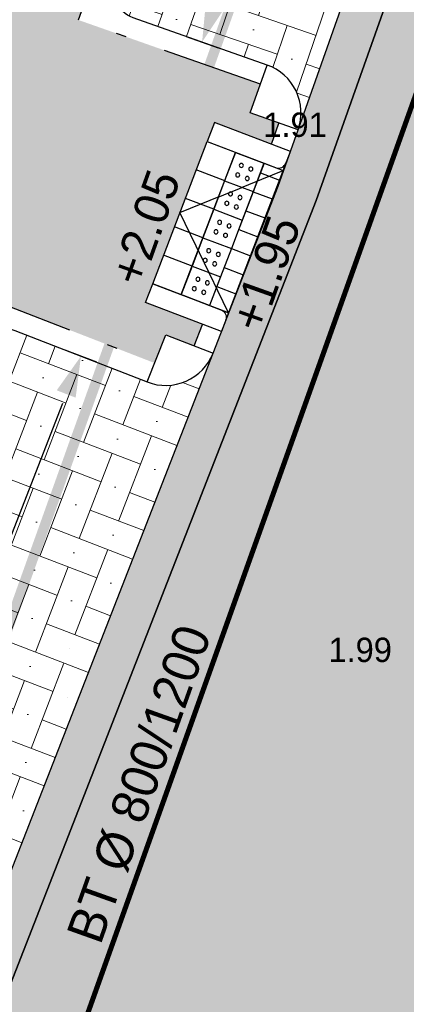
# Model space of a CAD drawing. Header units: metres. Extents: x 134157 to 138734, y 451157 to 455772.
# Tile 59 of 256: x 136374.2 to 136378.01, y 453283.24 to 453292.95. Entities that reach past the tile are written whole.
import ezdxf
from ezdxf.enums import TextEntityAlignment as Align

# ---------------------------------------------------------------- set-up
doc = ezdxf.new("R2010")
doc.units = ezdxf.units.M
doc.set_wipeout_variables(frame=1)
doc.linetypes.add('CENTER__G5', pattern=[2.4, 1.5, -0.3, 0.3, -0.3])
doc.linetypes.add('TR18X20__G2', pattern=[2.6, 1, -0.4, 0, -0.4, 0, -0.4, 0, -0.4])
doc.layers.add('-DR-alg-hulplijnen', color=210, linetype='Continuous', plot=False)
doc.layers.add('-DR-alg-hulplijnen kantverharding asflast nieuwe fietsstraat', color=7, linetype='Continuous', true_color=0xff9429, plot=False)
for name, color, linetype in [('-DR-bs-rio-DWA Jutfaseweg', 253, 'Continuous'), ('-DR-bs-rio-txt @ 0.2', 253, 'Continuous'), ('-DR-bs-txt-hoogtemaat', 253, 'Continuous'), ('-DR-nw-maatvoering', 3, 'Continuous'), ('-DR-nw-rio-HWA 160', 170, 'CENTER__G5'), ('-DR-nw-txt-hoogtemaat', 2, 'Continuous'), ('-DR-nw-vh-band 18-20x25', 2, 'TR18X20__G2'), ('-DR-nw-vh-band 18-20x25 hoekblok R 0.50 uitwendig', 2, 'Continuous'), ('-DR-nw-vh-band 18-20x25 Inritperronbanden', 2, 'Continuous'), ('-DR-nw-vh-block invalide oprit dubbelklinkers', 252, 'Continuous'), ('-DR-nw-vh-block invalide oprit tegels 300x300x60', 252, 'Continuous'), ('-DR-nw-vh-block oprit Utrecht 80cm diep', 7, 'Continuous'), ('-DR-nw-vh-geleidelijntegels noppentegels 300x300x60', 250, 'Continuous'), ('-DR-nw-vh-kantverharding', 3, 'Continuous'), ('-DR-nw-vh-scheiding verhardingen trottoir', 1, 'Continuous')]:
    doc.layers.add(name, color=color, linetype=linetype)
doc.layers.add('-DR-nw-gr-arc-gras', color=7, linetype='Continuous', true_color=0xb5d5a4)
for name, color, linetype, lineweight, true_color in [('-DR-nw-vh-arc-asfalt fietsstraat rood', 7, 'Continuous', 9, 0xdfbfc7), ('-DR-nw-vh-arc-sbs df Drainflow', 7, 'Continuous', 9, 0xb9747c), ('-DR-nw-vh-arc-sbs kf bruinrood rabat halfsteens', 7, 'Continuous', 9, 0xb88485)]:
    doc.layers.add(name, color=color, linetype=linetype, lineweight=lineweight, true_color=true_color)
doc.layers.add('-DR-nw-vh-arc-tegels 300x300x45', color=253, linetype='Continuous', lineweight=9)
doc.styles.add('Drong', font='txt', dxfattribs={"height": 1.8})
doc.dimstyles.new('Drong', dxfattribs={"dimtxt": 1.8, "dimasz": 2.5, "dimexe": 0, "dimexo": 0, "dimgap": 0.9, "dimtad": 1, "dimzin": 0, "dimdsep": 46, "dimtxsty": 'Drong', "dimblk": 'dimblk-wit', "dimcen": 0, "dimse1": 1, "dimse2": 1, "dimclrd": 256, "dimclre": 1, "dimclrt": 7, "dimadec": 0, "dimazin": 0, "dimtfac": 1, "dimtmove": 0, "dimatfit": 3, "dimfxl": 1, "dimtolj": 1, "dimtzin": 0, "dimarcsym": 0})
pattern_1 = [(115.335625, (136419.71802, 453326.2367), (-0.223681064, -0.105903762), [0.06, -0.187485]), (205.335625, (136419.71802, 453326.2367), (0.105903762, -0.223681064), [0.06, -0.187485])]

# ---------------------------------------------------------------- blocks, each defined once
blk = doc.blocks.new('*U121')
at = {"style": 'Drong'}
blk.add_attdef('BOBR', text='', height=1.8, rotation=0.0368, dxfattribs=at).set_placement((145.726, 0.094), align=Align.BOTTOM_RIGHT)
blk.add_attdef('BOBL', text='', height=1.8, rotation=0.0368, dxfattribs=at).set_placement((-180.283, -0.116), align=Align.BOTTOM_LEFT)
blk.add_attdef('MATERIAAL', text='', height=1.8, rotation=0.0368, dxfattribs=at).set_placement((0, 0), align=Align.BOTTOM_CENTER)
blk = doc.blocks.new('*U1791')
blk.add_wipeout([(0, 0), (0.1387, -0.266), (-0.1272, -0.4047), (-0.266, -0.1387)])
for points in [[(-0.266, -0.1387), (0, 0)], [(0, 0), (0.1387, -0.266)], [(-0.266, -0.1387), (-0.1272, -0.4047)], [(-0.1272, -0.4047), (0.1387, -0.266)]]:
    blk.add_lwpolyline(points)
at = {"color": 253}
for centre in [(-0.1311, -0.1812), (-0.0424, -0.1349), (-0.0848, -0.2698), (0.0038, -0.2236)]:
    blk.add_circle(centre, 0.02, dxfattribs=at)
blk.add_wipeout([(-0.266, -0.1387), (-0.1272, -0.4047), (-0.3932, -0.5435), (-0.532, -0.2775)])
for points in [[(-0.532, -0.2775), (-0.266, -0.1387)], [(-0.266, -0.1387), (-0.1272, -0.4047)], [(-0.532, -0.2775), (-0.3932, -0.5435)], [(-0.3932, -0.5435), (-0.1272, -0.4047)]]:
    blk.add_lwpolyline(points)
for centre in [(-0.3084, -0.2737), (-0.3971, -0.3199), (-0.2622, -0.3623), (-0.3508, -0.4086)]:
    blk.add_circle(centre, 0.02, dxfattribs=at)
blk.add_wipeout([(-0.532, -0.2775), (-0.3932, -0.5435), (-0.6592, -0.6822), (-0.798, -0.4162)])
for points in [[(-0.798, -0.4162), (-0.532, -0.2775)], [(-0.532, -0.2775), (-0.3932, -0.5435)], [(-0.798, -0.4162), (-0.6592, -0.6822)], [(-0.6592, -0.6822), (-0.3932, -0.5435)]]:
    blk.add_lwpolyline(points)
for centre in [(-0.6631, -0.4586), (-0.5744, -0.4124), (-0.5281, -0.5011), (-0.6168, -0.5473)]:
    blk.add_circle(centre, 0.02, dxfattribs=at)
blk.add_wipeout([(-0.798, -0.4162), (-0.6592, -0.6822), (-0.9252, -0.821), (-1.064, -0.555)])
for points in [[(-1.064, -0.555), (-0.798, -0.4162)], [(-0.798, -0.4162), (-0.6592, -0.6822)], [(-1.064, -0.555), (-0.9252, -0.821)], [(-0.9252, -0.821), (-0.6592, -0.6822)]]:
    blk.add_lwpolyline(points)
for centre in [(-0.929, -0.5974), (-0.8404, -0.5511), (-0.8828, -0.6861), (-0.7941, -0.6398)]:
    blk.add_circle(centre, 0.02, dxfattribs=at)
blk.add_wipeout([(-1.064, -0.555), (-0.9252, -0.821), (-1.1912, -0.9597), (-1.3299, -0.6937)])
for points in [[(-1.3299, -0.6937), (-1.064, -0.555)], [(-1.064, -0.555), (-0.9252, -0.821)], [(-1.3299, -0.6937), (-1.1912, -0.9597)], [(-1.1912, -0.9597), (-0.9252, -0.821)]]:
    blk.add_lwpolyline(points)
for centre in [(-1.1064, -0.6899), (-1.195, -0.7361), (-1.0601, -0.7786), (-1.1488, -0.8248)]:
    blk.add_circle(centre, 0.02, dxfattribs=at)
blk = doc.blocks.new('*U1795')
at = {"layer": '-DR-nw-vh-block invalide oprit dubbelklinkers', "flags": 128}
for points in [[(-0.3955, 0.3655), (0.1408, 1.7664)], [(0.4209, 1.6592), (-0.1153, 0.2583)], [(0.0429, 0.1121), (0.6363, 1.6624)], [(0.4209, 1.6592), (0.6077, 1.5877)], [(0.3852, 1.5658), (0.572, 1.4943)], [(0.3137, 1.379), (0.5005, 1.3075)], [(0.2422, 1.1922), (0.429, 1.1207)], [(0.1707, 1.0054), (0.3575, 0.9339)], [(0.0992, 0.8186), (0.286, 0.7471)], [(0.0277, 0.6318), (0.2145, 0.5604)], [(-0.0438, 0.4451), (0.143, 0.3736)], [(-0.1153, 0.2583), (0.0715, 0.1868)]]:
    blk.add_lwpolyline(points, dxfattribs=at)
at = {"layer": '-DR-nw-vh-block invalide oprit tegels 300x300x60', "flags": 128}
for points in [[(0.0335, 1.4862), (-0.2467, 1.5935)], [(-0.0737, 1.2061), (-0.3539, 1.3133)], [(-0.181, 0.9259), (-0.4611, 1.0331)], [(-0.2882, 0.6457), (-0.5684, 0.7529)]]:
    blk.add_lwpolyline(points, dxfattribs=at)
at = {"layer": '-DR-nw-vh-geleidelijntegels noppentegels 300x300x60', "xscale": -1, "rotation": 96.67645095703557}
blk.add_blockref('*U1791', (-0.3955, 0.3655), dxfattribs=at)
at = {"layer": '-DR-alg-hulplijnen'}
blk.add_lwpolyline([(-0.6756, 0.4728), (-0.1394, 1.8736), (0.6077, 1.5877), (0.0715, 0.1868)], close=True, dxfattribs=at)
for points in [[(0.6077, 1.5877), (0.6792, 1.7744)], [(0.0715, 0.1868), (0, 0)]]:
    blk.add_lwpolyline(points, dxfattribs=at)
at = {"layer": '-DR-nw-vh-band 18-20x25 Inritperronbanden'}
for points in [[(0.6363, 1.6624), (0.6792, 1.7744), (-0.0679, 2.0604), (-0.1394, 1.8736), (0.533, 1.6163, 0.414214)], [(0.0429, 0.1121), (0, 0), (-0.7471, 0.286), (-0.6756, 0.4728), (-0.0032, 0.2154, -0.414214)]]:
    blk.add_lwpolyline(points, format="xyb", close=True, dxfattribs=at)
at = {"layer": '-DR-nw-vh-scheiding verhardingen trottoir', "flags": 128}
for points in [[(-0.6756, 0.4728), (-0.1394, 1.8736)], [(0.0715, 0.1868), (-0.4075, 1.1732), (0.6077, 1.5877)]]:
    blk.add_lwpolyline(points, dxfattribs=at)
blk = doc.blocks.new('dimblk-wit')
at = {"color": 7}
blk.add_line((0, -0.3333), (0, 0.3333), dxfattribs=at)
blk.add_solid([(0, 0), (-0.8, 0.2), (-0.8, -0.2)], dxfattribs=at)
blk = doc.blocks.new('*D711')
at = {"layer": '-DR-nw-maatvoering', "lineweight": -2, "transparency": 16777216}
blk.add_line((136381.6565, 453308.7544), (136376.1622, 453293.196), dxfattribs=at)
at = {"layer": 'Defpoints', "color": 0, "transparency": 16777216}
for p in [(136381.823, 453309.2259), (136375.9957, 453292.7246), (136375.9957, 453292.7246)]:
    blk.add_point(p, dxfattribs=at)
at = {"layer": '-DR-nw-maatvoering', "lineweight": -2, "transparency": 16777216, "xscale": 0.5, "yscale": 0.5, "zscale": 0.5}
for p, rotation in [((136381.823, 453309.2259), 70.54985783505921), ((136375.9957, 453292.7246), 250.5498578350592)]:
    blk.add_blockref('dimblk-wit', p, dxfattribs=dict(at, rotation=rotation))
at = {"layer": '-DR-nw-maatvoering', "color": 7, "transparency": 16777216, "insert": (136378.5664, 453301.0963), "char_height": 0.36, "attachment_point": 5, "rotation": 70.54986, "style": 'Drong'}
blk.add_mtext('\\A1;17.50', dxfattribs=at)
blk = doc.blocks.new('*D712')
at = {"layer": '-DR-nw-maatvoering', "lineweight": -2, "transparency": 16777216}
blk.add_line((136374.6218, 453289.1636), (136362.6366, 453258.4169), dxfattribs=at)
at = {"layer": 'Defpoints', "color": 0, "transparency": 16777216}
for p in [(136374.8034, 453289.6295), (136362.4551, 453257.9511), (136362.4551, 453257.9511)]:
    blk.add_point(p, dxfattribs=at)
at = {"layer": '-DR-nw-maatvoering', "lineweight": -2, "transparency": 16777216, "xscale": 0.5, "yscale": 0.5, "zscale": 0.5}
for p, rotation in [((136374.8034, 453289.6295), 68.70399935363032), ((136362.4551, 453257.9511), 248.7039993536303)]:
    blk.add_blockref('dimblk-wit', p, dxfattribs=dict(at, rotation=rotation))
at = {"layer": '-DR-nw-maatvoering', "color": 7, "transparency": 16777216, "insert": (136368.2904, 453273.9224), "char_height": 0.36, "attachment_point": 5, "rotation": 68.704, "style": 'Drong'}
blk.add_mtext('\\A1;34.00', dxfattribs=at)

msp = doc.modelspace()

# ---------------------------------------------------------------- hatches: boundary and pattern name
at = {"layer": '-DR-nw-gr-arc-gras', "transparency": 33554687}
h = msp.add_hatch(dxfattribs=at)
h.set_pattern_fill('AGR-BOLLEN', color=256, scale=0.1, pattern_type=2)
h.set_pattern_definition(pattern_1)
edge = h.paths.add_edge_path()
edge.add_arc((-7000776.8095, 3043164.5676), 7592527.9974, 340.05675056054, 340.05722562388)
edge.add_line((136455.7816, 453494.2543), (136455.1236, 453494.4934))
edge.add_arc((380495.2224, 364992.5484), 259592.3036, 160.066656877, 160.080445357)
edge.add_line((136433.8323, 453435.7615), (136433.8135, 453435.7683))
edge.add_line((136433.8135, 453435.7683), (136432.1795, 453431.2551))
edge.add_line((136432.1795, 453431.2551), (136432.1983, 453431.2483))
edge.add_line((136432.1983, 453431.2483), (136431.6776, 453429.8696))
edge.add_line((136431.6776, 453429.8696), (136432.3364, 453429.6312))
edge.add_line((136432.3364, 453429.6312), (136434.3093, 453435.0766))
h = msp.add_hatch(dxfattribs=at)
h.set_pattern_fill('AGR-BOLLEN', color=256, scale=0.1, pattern_type=2)
h.set_pattern_definition(pattern_1)
edge = h.paths.add_edge_path()
edge.add_line((136383.2134, 453288.902), (136370.3108, 453255.8016))
edge.add_line((136370.3108, 453255.8016), (136371.2565, 453255.4864))
edge.add_line((136371.2565, 453255.4864), (136384.151, 453288.5538))
edge.add_line((136384.151, 453288.5538), (136396.0961, 453322.3793))
edge.add_arc((144469.9212, 450472.563), 8562.0152, 160.31249213, 160.55850732, ccw=False)
edge.add_arc((136275.927, 453000.1713), 380.6468, 69.386564, 69.632579, ccw=False)
edge.add_arc((138171.7298, 452736.5349), 1867.6731, 160.3687913, 160.6148065, ccw=False)
edge.add_arc((136543.2276, 453720.0757), 379.2681, 249.610148, 249.856163, ccw=False)
edge.add_arc((139775.6478, 452174.2359), 3568.9155, 160.2709001, 160.5169153, ccw=False)
edge.add_line((136416.2304, 453379.0067), (136415.2889, 453379.3438))
edge.add_arc((149594.4041, 448661.5345), 13998.1, 160.30384265, 160.54985784)
edge.add_line((136395.1532, 453322.7123), (136383.2134, 453288.902))
at = {"layer": '-DR-nw-vh-arc-asfalt fietsstraat rood', "transparency": 33554687}
h = msp.add_hatch(color=256, dxfattribs=at)
h.dxf.hatch_style = 1
h.paths.add_polyline_path([(136392.9845, 453323.4782, -0.000785), (136407.6878, 453364.907), (136403.7367, 453366.3314, 0.000785), (136389.0242, 453324.8767), (136377.1193, 453291.1651), (136369.7582, 453272.2811), (136373.7106, 453270.8562), (136381.057, 453289.7028)])
at = {"layer": '-DR-nw-vh-arc-sbs df Drainflow'}
h = msp.add_hatch(dxfattribs=at)
h.set_pattern_fill('AVH-SBS_KEIFORMAAT_ELLEBOOG_01', color=256, scale=3, angle=71, pattern_type=2)
h.set_pattern_definition([(71, (0, 0), (-0.38132601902, -0.18598512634), [0.9, -0.3]), (161, (0.19534, 0.5673), (-0.38132601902, -0.18598512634), [0.9, -0.3]), (71, (-0.04416, 0.3325), (-0.38132601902, -0.18598512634), [0, -1.2]), (71, (-0.03948, 0.8068), (-0.38132601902, -0.18598512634), [0, -1.2])])
h.paths.add_polyline_path([(136383.1009, 453309.3048, -0.414214), (136382.4629, 453308.9999), (136381.1428, 453309.466, 0.414214), (136380.7601, 453309.2831), (136375.1326, 453293.3475, 0.414214), (136375.3156, 453292.9647), (136376.6357, 453292.4986, -0.414214), (136376.9406, 453291.8606), (136379.1051, 453297.9897), (136380.9365, 453303.1758)])
h = msp.add_hatch(dxfattribs=at)
h.set_pattern_fill('AVH-SBS_KEIFORMAAT_ELLEBOOG_01', color=256, scale=3, angle=69, pattern_type=2)
h.set_pattern_definition([(69, (0, 0), (-0.38758451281, -0.17256374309), [0.9, -0.3]), (159, (0.21502, 0.56015), (-0.38758451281, -0.17256374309), [0.9, -0.3]), (69, (-0.03253, 0.33383), (-0.38758451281, -0.17256374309), [0, -1.2]), (69, (-0.0113, 0.8077), (-0.38758451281, -0.17256374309), [0, -1.2])])
h.paths.add_polyline_path([(136376.103, 453289.6595, -0.414214), (136375.4556, 453289.3752), (136374.1512, 453289.8837, 0.414214), (136373.7627, 453289.7131), (136367.3115, 453273.1631), (136369.3818, 453272.4168)])
at = {"layer": '-DR-nw-vh-arc-sbs kf bruinrood rabat halfsteens', "transparency": 33554687}
h = msp.add_hatch(color=256, dxfattribs=at)
h.dxf.hatch_style = 1
h.paths.add_polyline_path([(136376.5584, 453289.7262), (136376.184, 453289.8722), (136376.8597, 453291.6479), (136376.9406, 453291.8606), (136379.1051, 453297.9897), (136380.9365, 453303.1758), (136383.1009, 453309.3048), (136383.8039, 453311.2957), (136383.9694, 453311.7641), (136384.3466, 453311.6312), (136377.1193, 453291.1651)])
h = msp.add_hatch(color=256, dxfattribs=at)
h.dxf.hatch_style = 1
h.paths.add_polyline_path([(136369.7582, 453272.2811), (136369.3818, 453272.4168), (136376.103, 453289.6595), (136376.184, 453289.8722), (136376.5584, 453289.7262)])
at = {"layer": '-DR-nw-vh-arc-tegels 300x300x45'}
h = msp.add_hatch(dxfattribs=at)
h.set_pattern_fill('AVH-TEGEL_200X200_HALFST', color=256, scale=2, angle=71, pattern_type=2)
h.set_pattern_definition([(71, (0, 0), (-0.05887645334, 0.44332106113), [0.4, -0.4]), (161, (0, 0), (-0.13022726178, -0.37820743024), [])])
h.paths.add_polyline_path([(136369.1495, 453284.213), (136370.8483, 453283.6131), (136365.4432, 453269.7602), (136364.2006, 453270.199)], flags=16)
h.paths.add_polyline_path([(136369.2105, 453284.0854), (136370.7176, 453283.5532), (136366.2151, 453272.0026), (136365.0845, 453272.4019)], flags=0)
h.paths.add_polyline_path([(136372.5145, 453293.7418), (136378.4749, 453310.6203), (136380.4551, 453309.921), (136374.4946, 453293.0425)], flags=16)
h.paths.add_polyline_path([(136372.6421, 453293.8028), (136378.5359, 453310.4927), (136380.3275, 453309.86), (136374.4336, 453293.1701)], flags=0)
h.paths.add_polyline_path([(136363.801, 453269.0675), (136365.0117, 453268.64), (136360.9848, 453258.3095), (136360.1209, 453258.6463)], flags=16)
h.paths.add_polyline_path([(136363.8619, 453268.9561), (136364.9257, 453268.5805), (136360.928, 453258.439), (136360.2474, 453258.7043)], flags=0)
h.paths.add_polyline_path([(136357.2251, 453258.8199), (136356.5721, 453258.5429), (136356.3717, 453257.9886), (136362.7044, 453255.7044), (136363.2051, 453257.1221), (136362.9257, 453257.231), (136363.0346, 453257.5105), (136361.2644, 453258.2006), (136373.758, 453290.2516), (136375.5282, 453289.5616), (136375.6372, 453289.8411), (136375.9167, 453289.7321), (136375.9987, 453289.9425), (136375.438, 453290.1571), (136375.5095, 453290.3439), (136376.0457, 453291.7448), (136376.1172, 453291.9315), (136376.6778, 453291.7169), (136376.7521, 453291.9272), (136376.4692, 453292.0271), (136376.5691, 453292.31), (136374.7775, 453292.9427), (136380.738, 453309.8211), (136382.5312, 453309.1879), (136382.6349, 453309.4739), (136382.9129, 453309.3731), (136383.4655, 453310.938), (136383.2298, 453311.0212), (136383.3796, 453311.4455), (136383.3325, 453311.4622), (136383.3331, 453311.4639), (136376.9839, 453313.7327), (136370.5424, 453295.706), (136369.968, 453295.918), (136368.5421, 453291.9759), (136369.0171, 453291.4519), (136367.2787, 453286.6707), (136366.5618, 453286.3549), (136365.6754, 453283.8971), (136366.0219, 453283.214), (136364.2591, 453278.3659), (136363.5791, 453278.2509), (136362.8881, 453276.4269), (136363.0101, 453276.3829), (136362.8611, 453275.9689), (136363.1781, 453275.3439), (136360.3114, 453267.3865), (136359.2578, 453264.4622), (136358.3451, 453261.9286), (136357.7526, 453261.6129), (136357.6641, 453261.3681), (136357.921, 453260.7515)])

# ---------------------------------------------------------------- linework, layer by layer
at = {"layer": '-DR-alg-hulplijnen'}
msp.add_lwpolyline([(136375.5095, 453290.3439), (136376.0457, 453291.7448), (136376.7928, 453291.4588), (136376.2566, 453290.0579)], close=True, dxfattribs=at)
for points in [[(136376.7928, 453291.4588), (136376.8643, 453291.6456)], [(136376.2566, 453290.0579), (136376.1851, 453289.8711)]]:
    msp.add_lwpolyline(points, dxfattribs=at)
at = {"layer": '-DR-bs-rio-DWA Jutfaseweg', "const_width": 0.05, "flags": 128}
msp.add_lwpolyline([(136363.3631, 453250.8877), (136385.6001, 453313.2417)], dxfattribs=at)
at = {"layer": '-DR-nw-vh-band 18-20x25'}
for points in [[(136376.5691, 453292.31), (136374.7775, 453292.9427), (136380.738, 453309.8211), (136382.5295, 453309.1885)], [(136376.6779, 453291.7171), (136376.7521, 453291.9272)], [(136363.0346, 453257.5105), (136361.2644, 453258.2006), (136373.758, 453290.2516), (136375.5282, 453289.5616)], [(136375.9167, 453289.7321), (136375.9988, 453289.9426)]]:
    msp.add_lwpolyline(points, dxfattribs=at)
at = {"layer": '-DR-nw-vh-band 18-20x25 hoekblok R 0.50 uitwendig', "flags": 128}
for points in [[(136376.9406, 453291.8606), (136376.4692, 453292.0271), (136376.6357, 453292.4986)], [(136375.4556, 453289.3752), (136375.6372, 453289.8411), (136376.103, 453289.6595)]]:
    msp.add_lwpolyline(points, dxfattribs=at)
at = {"layer": '-DR-nw-vh-block invalide oprit dubbelklinkers', "flags": 128}
msp.add_lwpolyline([(136376.228, 453289.9832), (136376.8214, 453291.5335)], dxfattribs=at)
at = {"layer": '-DR-nw-vh-kantverharding'}
msp.add_lwpolyline([(136363.7281, 453256.8013), (136363.7665, 453256.9101), (136377.1193, 453291.1651), (136389.0242, 453324.8767, -0.002152), (136429.6487, 453438.3572), (136561.0218, 453800.4169, 0.004267), (136569.5514, 453824.5651, -0.004102), (136577.7383, 453847.7674), (136586.3288, 453871.4915), (136585.9525, 453871.6277)], format="xyb", dxfattribs=at)
for points in [[(136376.9407, 453291.8606), (136388.647, 453325.0099)], [(136363.3915, 453257.0494), (136376.103, 453289.6595)]]:
    msp.add_lwpolyline(points, dxfattribs=at)

# ---------------------------------------------------------------- block references
at = {"layer": '-DR-bs-rio-txt @ 0.2'}
ref = msp.add_blockref('*U121', (136375.6443, 453285.3182, 1.955), dxfattribs=dict(at, xscale=0.2, yscale=0.2, zscale=0.2, rotation=70.33562535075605))
ref.add_attrib('MATERIAAL', 'BT Ø 800/1200', dxfattribs={"layer": '0', "height": 0.36, "rotation": 70.37242, "style": 'Drong'}).set_placement((136375.6443, 453285.3182, 1.955), align=Align.BOTTOM_CENTER)

# ---------------------------------------------------------------- texts
at = {"layer": '-DR-bs-txt-hoogtemaat', "color": 253, "insert": (136377.239, 453286.612, 1.985), "char_height": 0.24, "attachment_point": 7, "style": 'Drong'}
msp.add_mtext('1.99', dxfattribs=at)

# ---------------------------------------------------------------- dimensions: what is measured, and where the dimension line sits
at = {"layer": '-DR-nw-maatvoering'}
for p1, p2, picture, middle in [((136381.823, 453309.2259), (136375.9957, 453292.7246), '*D711', (136378.5664, 453301.0963)), ((136374.8034, 453289.6295), (136362.4551, 453257.9511), '*D712', (136368.2904, 453273.9224))]:
    dim = msp.add_aligned_dim(p1=p1, p2=p2, distance=0, dimstyle='Drong', override={"dimtfill": 0}, dxfattribs=at)
    dim.commit()
    dim.dimension.update_dxf_attribs({"geometry": picture, "text_midpoint": middle})

# ---------------------------------------------------------------- next in the draw order: block references
at = {"layer": '-DR-nw-vh-block oprit Utrecht 80cm diep'}
msp.add_blockref('*U1795', (136376.1851, 453289.8711), dxfattribs=at)

# ---------------------------------------------------------------- next in the draw order: linework, layer by layer
at = {"layer": '-DR-alg-hulplijnen kantverharding asflast nieuwe fietsstraat'}
for points in [[(136615.5575, 453953.7113), (136612.5988, 453946.9774), (136593.3968, 453893.9481), (136588.98, 453881.7567), (136586.9297, 453874.6505, -0.015888), (136585.9525, 453871.6277), (136586.3288, 453871.4915), (136577.7383, 453847.7674, 0.004102), (136569.5514, 453824.5651, -0.004267), (136561.0218, 453800.4169), (136429.6487, 453438.3572, 0.002152), (136389.0242, 453324.8767), (136377.1193, 453291.1651), (136363.7665, 453256.9101), (136359.0795, 453243.6376)], [(136615.5575, 453953.7113), (136612.5988, 453946.9774), (136593.3968, 453893.9481), (136588.98, 453881.7567), (136586.9297, 453874.6505, -0.015888), (136585.9525, 453871.6277), (136586.3288, 453871.4915), (136577.7383, 453847.7674, 0.004102), (136569.5514, 453824.5651, -0.004267), (136561.0218, 453800.4169), (136429.6487, 453438.3572, 0.002152), (136389.0242, 453324.8767), (136377.1193, 453291.1651), (136363.7665, 453256.9101), (136363.7281, 453256.8013)]]:
    msp.add_lwpolyline(points, format="xyb", dxfattribs=at)
at = {"layer": '-DR-nw-rio-HWA 160', "const_width": 0.1}
msp.add_lwpolyline([(136373.3897, 453285.002), (136380.5499, 453305.0389)], dxfattribs=at)
at = {"layer": '-DR-nw-vh-kantverharding'}
for points in [[(136359.0795, 453243.6376), (136363.7665, 453256.9101), (136377.1193, 453291.1651), (136389.0242, 453324.8767, -0.002152), (136429.6487, 453438.3572), (136561.0218, 453800.4169, 0.004267), (136569.5514, 453824.5651, -0.004102), (136577.7383, 453847.7674), (136586.3288, 453871.4915), (136585.9525, 453871.6277)], [(136358.4359, 453243.0164), (136363.3915, 453257.0494, 0.414214), (136363.1073, 453257.6969), (136361.8029, 453258.2053, -0.414214), (136361.6323, 453258.5938), (136373.7627, 453289.7131, -0.414214), (136374.1512, 453289.8837), (136375.4556, 453289.3752, 0.414214), (136376.103, 453289.6595), (136376.7442, 453291.3044), (136376.9406, 453291.8606, 0.414214), (136376.6357, 453292.4986), (136375.3156, 453292.9647, -0.414214), (136375.1326, 453293.3475), (136380.7601, 453309.2831, -0.414214), (136381.1428, 453309.466), (136382.4629, 453308.9999, 0.414214), (136383.1009, 453309.3048)]]:
    msp.add_lwpolyline(points, format="xyb", dxfattribs=at)

# ---------------------------------------------------------------- next in the draw order: texts
at = {"layer": '-DR-bs-txt-hoogtemaat', "color": 253, "insert": (136376.598, 453291.787, 1.907), "char_height": 0.24, "attachment_point": 7, "style": 'Drong'}
msp.add_mtext('1.91', dxfattribs=at)
at = {"layer": '-DR-nw-txt-hoogtemaat', "style": 'Drong'}
for s, p in [('+2.05', (136375.4013, 453290.2989)), ('+1.95', (136376.5848, 453289.846))]:
    msp.add_text(s, height=0.34, rotation=70.33563, dxfattribs=at).set_placement(p)

doc.saveas('drawing.dxf')
